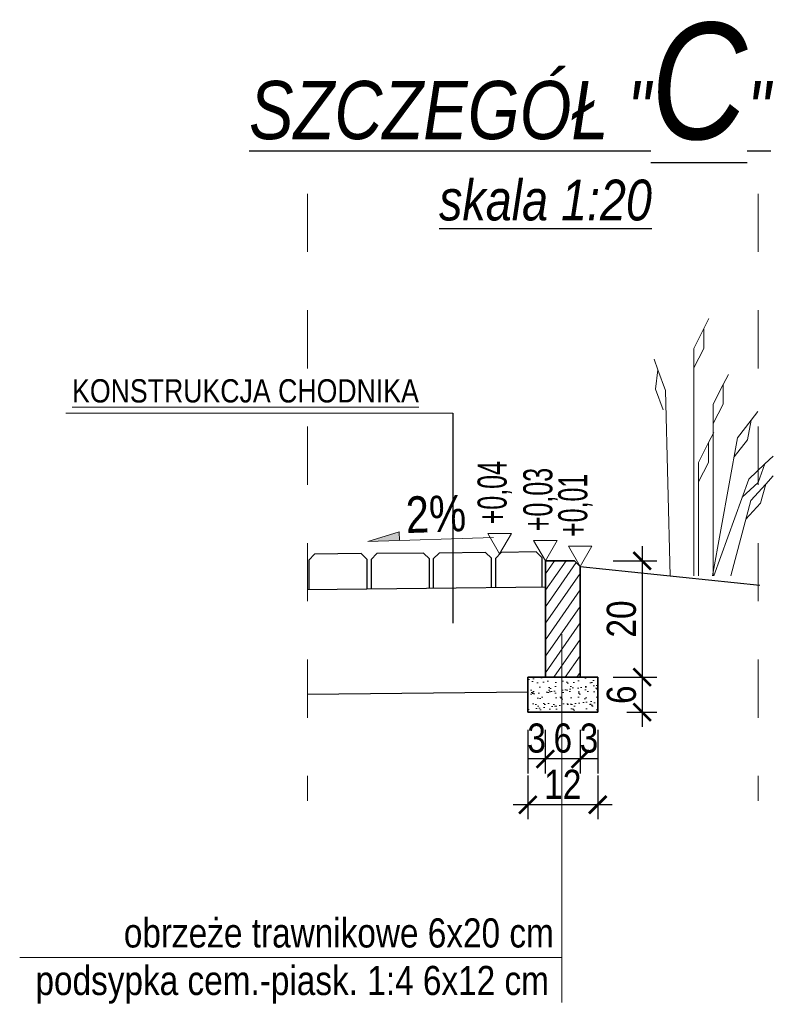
# Model space of a CAD drawing. Header units: metres. Extents: x 45702 to 45878, y -49323 to -49219.
# Tile 26 of 35: x 45796.72 to 45798.01, y -49278.52 to -49276.83. Entities that reach past the tile are written whole.
import ezdxf

# ---------------------------------------------------------------- set-up
doc = ezdxf.new("R2010")
doc.units = ezdxf.units.M
doc.linetypes.add('ACAD_ISO03W100', pattern=[30, 12, -18])
for name, color, linetype, lineweight in [('00_zielen', 82, 'Continuous', 15), ('DP_OpisKonstrukcji', 7, 'Continuous', 18), ('DP_OpisSpadki', 7, 'Continuous', 18), ('elementy betonowe', 7, 'Continuous', 35), ('HATCH', 8, 'Continuous', 9)]:
    doc.layers.add(name, color=color, linetype=linetype, lineweight=lineweight)
doc.layers.add('OPISY', color=7, linetype='Continuous')
doc.layers.add('wymiarowanie', color=7, linetype='Continuous')
doc.styles.add('arial_ce', font='arial.ttf')
doc.styles.add('znakn', font='ARIALN.TTF')
doc.dimstyles.new('S20_T2.50_[cm]', dxfattribs={"dimtxt": 0.05, "dimasz": 0.03, "dimexe": 0.025, "dimexo": 0.05, "dimgap": 0.01, "dimtad": 1, "dimdec": 0, "dimlfac": 100, "dimrnd": 0.01, "dimzin": 0, "dimdsep": 46, "dimtxsty": 'znakn', "dimblk": 'ARCHTICK', "dimcen": -0.03, "dimdle": 0.025, "dimclrd": 256, "dimclre": 256, "dimclrt": 7, "dimadec": 0, "dimazin": 0, "dimtfac": 1, "dimtdec": 0, "dimtix": 1, "dimtmove": 2, "dimatfit": 3, "dimfxl": 0.05, "dimfxlon": 1, "dimtolj": 1, "dimtzin": 0, "dimarcsym": 0})

# ---------------------------------------------------------------- blocks, each defined once
blk = doc.blocks.new('_ArchTick')
at = {"color": 0, "linetype": 'ByBlock', "const_width": 0.15}
blk.add_lwpolyline([(-0.5, -0.5), (0.5, 0.5)], dxfattribs=at)
blk = doc.blocks.new('*D840')
at = {"lineweight": -2, "transparency": 16777216}
for p, q in [((45797.7893, -49277.7322), (45797.7893, -49277.9822)), ((45797.7393, -49277.7572), (45797.8143, -49277.7572)), ((45797.7393, -49277.9572), (45797.8143, -49277.9572))]:
    blk.add_line(p, q, dxfattribs=at)
at = {"layer": 'Defpoints', "color": 0, "transparency": 16777216}
for p in [(45797.6229, -49277.7572), (45797.6229, -49277.9572), (45797.7893, -49277.9572)]:
    blk.add_point(p, dxfattribs=at)
at = {"lineweight": -2, "transparency": 16777216, "xscale": 0.03, "yscale": 0.03, "zscale": 0.03}
for p, rotation in [((45797.7893, -49277.7572), 90), ((45797.7893, -49277.9572), 270)]:
    blk.add_blockref('_ArchTick', p, dxfattribs=dict(at, rotation=rotation))
at = {"color": 7, "transparency": 16777216, "insert": (45797.7538, -49277.8572), "char_height": 0.05, "attachment_point": 5, "rotation": 90, "style": 'znakn'}
blk.add_mtext('\\A1;20', dxfattribs=at)
blk = doc.blocks.new('*D841')
at = {"lineweight": -2, "transparency": 16777216}
for p, q in [((45797.7893, -49277.9322), (45797.7893, -49278.0422)), ((45797.7393, -49277.9572), (45797.8143, -49277.9572)), ((45797.7629, -49278.0172), (45797.8143, -49278.0172))]:
    blk.add_line(p, q, dxfattribs=at)
at = {"layer": 'Defpoints', "color": 0, "transparency": 16777216}
for p in [(45797.6229, -49277.9572), (45797.7129, -49278.0172), (45797.7893, -49278.0172)]:
    blk.add_point(p, dxfattribs=at)
at = {"lineweight": -2, "transparency": 16777216, "xscale": 0.03, "yscale": 0.03, "zscale": 0.03}
for p, rotation in [((45797.7893, -49277.9572), 90), ((45797.7893, -49278.0172), 270)]:
    blk.add_blockref('_ArchTick', p, dxfattribs=dict(at, rotation=rotation))
at = {"color": 7, "transparency": 16777216, "insert": (45797.7538, -49277.9872), "char_height": 0.05, "attachment_point": 5, "rotation": 90, "style": 'znakn'}
blk.add_mtext('\\A1;6', dxfattribs=at)
blk = doc.blocks.new('*D842')
at = {"lineweight": -2, "transparency": 16777216}
for p, q in [((45797.6829, -49278.0475), (45797.6829, -49278.1225)), ((45797.7129, -49278.0475), (45797.7129, -49278.1225)), ((45797.7129, -49278.0975), (45797.6829, -49278.0975))]:
    blk.add_line(p, q, dxfattribs=at)
at = {"layer": 'Defpoints', "color": 0, "transparency": 16777216}
for p in [(45797.6829, -49277.9572), (45797.7129, -49277.9572), (45797.6829, -49278.0975)]:
    blk.add_point(p, dxfattribs=at)
at = {"color": 7, "transparency": 16777216, "insert": (45797.6979, -49278.062), "char_height": 0.05, "attachment_point": 5, "style": 'znakn'}
blk.add_mtext('\\A1;3', dxfattribs=at)
blk = doc.blocks.new('*D843')
at = {"lineweight": -2, "transparency": 16777216}
for p, q in [((45797.6229, -49278.0475), (45797.6229, -49278.1225)), ((45797.6829, -49278.0475), (45797.6829, -49278.1225)), ((45797.7079, -49278.0975), (45797.5979, -49278.0975))]:
    blk.add_line(p, q, dxfattribs=at)
at = {"layer": 'Defpoints', "color": 0, "transparency": 16777216}
for p in [(45797.6229, -49277.9572), (45797.6829, -49277.9572), (45797.6229, -49278.0975)]:
    blk.add_point(p, dxfattribs=at)
at = {"lineweight": -2, "transparency": 16777216, "xscale": 0.03, "yscale": 0.03, "zscale": 0.03, "rotation": 180}
blk.add_blockref('_ArchTick', (45797.6229, -49278.0975), dxfattribs=at)
at = {"lineweight": -2, "transparency": 16777216, "xscale": 0.03, "yscale": 0.03, "zscale": 0.03}
blk.add_blockref('_ArchTick', (45797.6829, -49278.0975), dxfattribs=at)
at = {"color": 7, "transparency": 16777216, "insert": (45797.6529, -49278.062), "char_height": 0.05, "attachment_point": 5, "style": 'znakn'}
blk.add_mtext('\\A1;6', dxfattribs=at)
blk = doc.blocks.new('*D844')
at = {"lineweight": -2, "transparency": 16777216}
for p, q in [((45797.5929, -49278.0475), (45797.5929, -49278.1225)), ((45797.6229, -49278.0475), (45797.6229, -49278.1225)), ((45797.6229, -49278.0975), (45797.5929, -49278.0975))]:
    blk.add_line(p, q, dxfattribs=at)
at = {"layer": 'Defpoints', "color": 0, "transparency": 16777216}
for p in [(45797.5929, -49277.9572), (45797.6229, -49277.9572), (45797.5929, -49278.0975)]:
    blk.add_point(p, dxfattribs=at)
at = {"color": 7, "transparency": 16777216, "insert": (45797.6079, -49278.062), "char_height": 0.05, "attachment_point": 5, "style": 'znakn'}
blk.add_mtext('\\A1;3', dxfattribs=at)
blk = doc.blocks.new('*D845')
at = {"lineweight": -2, "transparency": 16777216}
for p, q in [((45797.5929, -49278.1262), (45797.5929, -49278.2012)), ((45797.7129, -49278.1262), (45797.7129, -49278.2012)), ((45797.7379, -49278.1762), (45797.5679, -49278.1762))]:
    blk.add_line(p, q, dxfattribs=at)
at = {"layer": 'Defpoints', "color": 0, "transparency": 16777216}
for p in [(45797.5929, -49278.0172), (45797.7129, -49278.0172), (45797.5929, -49278.1762)]:
    blk.add_point(p, dxfattribs=at)
at = {"lineweight": -2, "transparency": 16777216, "xscale": 0.03, "yscale": 0.03, "zscale": 0.03, "rotation": 180}
blk.add_blockref('_ArchTick', (45797.5929, -49278.1762), dxfattribs=at)
at = {"lineweight": -2, "transparency": 16777216, "xscale": 0.03, "yscale": 0.03, "zscale": 0.03}
blk.add_blockref('_ArchTick', (45797.7129, -49278.1762), dxfattribs=at)
at = {"color": 7, "transparency": 16777216, "insert": (45797.6529, -49278.1411), "char_height": 0.05, "attachment_point": 5, "style": 'znakn'}
blk.add_mtext('\\A1;12', dxfattribs=at)
blk = doc.blocks.new('spadek')
blk.add_hatch(color=256).paths.add_polyline_path([(64.61, 3.75), (64.39, -2.12), (86.32, -2.84)])
blk.add_lwpolyline([(0, 0), (86.32, -2.84), (64.61, 3.75), (64.39, -2.12)])

msp = doc.modelspace()

# ---------------------------------------------------------------- hatches: boundary and pattern name
at = {"layer": 'HATCH'}
h = msp.add_hatch(dxfattribs=at)
h.set_pattern_fill('ANSI31', color=256, scale=0.13, angle=10, style=0)
h.set_pattern_definition([(55, (45757.900969, -49291.756891), (-0.013311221, 0.009320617), [])])
h.paths.add_polyline_path([(45797.622916, -49277.7671941), (45797.622916, -49277.7571941), (45797.672916, -49277.7571941), (45797.682916, -49277.7671941), (45797.682916, -49277.9571941), (45797.622916, -49277.9571941)])
h = msp.add_hatch(dxfattribs=at)
h.set_pattern_fill('AR-SAND', color=256, scale=0.01, style=0)
h.set_pattern_definition([(37.5, (45757.900969, -49291.756891), (-0.0006299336, 0.0192682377), [0, -0.0152, 0, -0.017, 0, -0.01625]), (7.5, (45757.90097, -49291.756891), (0.017697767, 0.02822146), [0, -0.0082, 0, -0.0137, 0, -0.00525]), (327.5, (45757.888669, -49291.756891), (0.0311414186, 5.65905e-05), [0, -0.005, 0, -0.018, 0, -0.0235]), (317.5, (45757.88867, -49291.756891), (0.030061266, 0.008776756), [0, -0.0025, 0, -0.0118, 0, -0.0135])])
h.paths.add_polyline_path([(45797.712916, -49277.9571941), (45797.712916, -49278.0171941), (45797.592916, -49278.0171941), (45797.592916, -49277.9571941), (45797.652916, -49277.9571941)])

# ---------------------------------------------------------------- linework, layer by layer
for p, q in [((45797.4641141, -49277.503805), (45797.4641141, -49277.864348)), ((45797.622916, -49277.8028068), (45797.214178, -49277.8068941)), ((45797.592916, -49277.9831068), (45797.214178, -49277.9868941))]:
    msp.add_line(p, q)
at = {"color": 3}
msp.add_line((45797.682916, -49277.7671941), (45797.9911815, -49277.7990801), dxfattribs=at)
at = {"color": 251, "linetype": 'ACAD_ISO03W100', "lineweight": 15, "ltscale": 0.005, "flags": 128}
for points in [[(45797.214178, -49277.1267888), (45797.214178, -49278.1694062)], [(45797.9883305, -49277.1267888), (45797.9883305, -49278.1694062)]]:
    msp.add_lwpolyline(points, dxfattribs=at)
at = {"linetype": 'Continuous', "ltscale": 1.2, "flags": 128}
for points in [[(45797.3169766, -49277.8047816), (45797.3169766, -49277.7549637), (45797.3067467, -49277.7449001), (45797.226733, -49277.7459002), (45797.2169613, -49277.7561217), (45797.2169613, -49277.8057826)], [(45797.4237561, -49277.8037806), (45797.4237561, -49277.7539626), (45797.4135262, -49277.7438991), (45797.3335125, -49277.7448991), (45797.3237408, -49277.7551206), (45797.3237408, -49277.8047816)], [(45797.5305356, -49277.8027796), (45797.5305356, -49277.7529616), (45797.5203057, -49277.7428981), (45797.440292, -49277.7438981), (45797.4305203, -49277.7541196), (45797.4305203, -49277.8037806)], [(45797.6173151, -49277.8017785), (45797.6173151, -49277.7519606), (45797.6070852, -49277.741897), (45797.5470715, -49277.7428971), (45797.5372998, -49277.7531186), (45797.5372998, -49277.8027796)]]:
    msp.add_lwpolyline(points, dxfattribs=at)
at = {"layer": '00_zielen', "flags": 128}
for points in [[(45797.8777064, -49277.7829993), (45797.8777064, -49277.392497), (45797.8950092, -49277.358561), (45797.903794, -49277.3413311), (45797.8950092, -49277.358561), (45797.8950092, -49277.392497), (45797.8777064, -49277.4257414)], [(45797.8370487, -49277.7831371), (45797.8294823, -49277.4647991), (45797.8163607, -49277.429038), (45797.8096985, -49277.4108815), (45797.8163607, -49277.429038), (45797.8123037, -49277.4627307), (45797.8255081, -49277.497805)], [(45797.9112505, -49277.7828856), (45797.9112505, -49277.4884604), (45797.9285533, -49277.4545244), (45797.9373382, -49277.4372945), (45797.9285533, -49277.4545244), (45797.9285533, -49277.4884604), (45797.9112505, -49277.5217047)], [(45797.9100843, -49277.7828896), (45797.9530721, -49277.5462623), (45797.9761621, -49277.5159655), (45797.9878852, -49277.5005834), (45797.9761621, -49277.5159655), (45797.9700962, -49277.5493551), (45797.94713, -49277.5789713)], [(45797.8859651, -49277.7829713), (45797.8859651, -49277.5882333), (45797.9032678, -49277.5542973), (45797.9120527, -49277.5370674), (45797.9032678, -49277.5542973), (45797.9032678, -49277.5882333), (45797.8859651, -49277.6214777)], [(45797.9122885, -49277.7828821), (45797.9723505, -49277.6168806), (45798.0001671, -49277.590856), (45798.01429, -49277.5776429), (45798.0001671, -49277.590856), (45797.988621, -49277.6227675), (45797.9610398, -49277.6481416)], [(45797.9412481, -49277.782784), (45797.9759695, -49277.6538051), (45798.001499, -49277.6255335), (45798.0144608, -49277.6111795), (45798.001499, -49277.6255335), (45797.9926774, -49277.6583029), (45797.9673277, -49277.6859066)]]:
    msp.add_lwpolyline(points, dxfattribs=at)
at = {"layer": 'DP_OpisKonstrukcji', "flags": 128}
for points in [[(45797.4641141, -49277.503805), (45796.7996021, -49277.503805)], [(45797.6511693, -49277.8834978), (45797.6511693, -49278.5158616)], [(45797.6511693, -49278.4383732), (45796.7201146, -49278.4383732)]]:
    msp.add_lwpolyline(points, dxfattribs=at)
at = {"layer": 'elementy betonowe', "color": 0, "linetype": 'Continuous', "ltscale": 1.2, "flags": 128}
for points in [[(45797.622916, -49277.9571941), (45797.682916, -49277.9571941), (45797.682916, -49277.7671941), (45797.672916, -49277.7571941), (45797.622916, -49277.7571941), (45797.622916, -49277.7671941)], [(45797.592916, -49277.9571941), (45797.652916, -49277.9571941), (45797.712916, -49277.9571941), (45797.712916, -49278.0171941), (45797.592916, -49278.0171941)]]:
    msp.add_lwpolyline(points, close=True, dxfattribs=at)
at = {"layer": 'OPISY', "color": 0, "lineweight": 0}
for points in [[(45797.5443893, -49277.7454505), (45797.564522, -49277.7105796), (45797.5242566, -49277.7105796)], [(45797.6229222, -49277.7571941), (45797.6430549, -49277.7223232), (45797.6027894, -49277.7223232)], [(45797.6829222, -49277.7671941), (45797.7030549, -49277.7323232), (45797.6627894, -49277.7323232)]]:
    msp.add_lwpolyline(points, close=True, dxfattribs=at)

# ---------------------------------------------------------------- block references
at = {"layer": 'DP_OpisSpadki', "xscale": -0.002499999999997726, "yscale": 0.002499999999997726, "zscale": 0.002499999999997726}
msp.add_blockref('spadek', (45797.5336102, -49277.7169588), dxfattribs=at)

# ---------------------------------------------------------------- texts
at = {"layer": 'DP_OpisKonstrukcji', "color": 7, "style": 'znakn'}
for s, p in [('obrzeże trawnikowe 6x20 cm', (45796.8989826, -49278.4213137)), ('podsypka cem.-piask. 1:4 6x12 cm', (45796.7471817, -49278.502943))]:
    msp.add_text(s, height=0.05, dxfattribs=at).set_placement(p)
at = {"layer": 'DP_OpisKonstrukcji', "color": 7, "insert": (45797.4057023, -49277.4453635), "char_height": 0.04, "width": 7.177815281, "attachment_point": 3, "style": 'znakn'}
msp.add_mtext('{\\LKONSTRUKCJA CHODNIKA}', dxfattribs=at)
at = {"layer": 'DP_OpisSpadki', "color": 7, "style": 'znakn'}
msp.add_text('2%%%', height=0.0625, rotation=1.8998116, dxfattribs=at).set_placement((45797.3843463, -49277.709652))
at = {"layer": 'OPISY', "color": 0, "char_height": 0.05, "width": 6.1438948, "attachment_point": 8, "rotation": 90, "style": 'znakn'}
for s, insert in [('{\\W0.75;+0,04}', (45797.5657722, -49277.6402628)), ('{\\W0.75;+0,03}', (45797.6443051, -49277.6520065)), ('{\\W0.75;+0,01}', (45797.7043051, -49277.6620065))]:
    msp.add_mtext(s, dxfattribs=dict(at, insert=insert))
at = {"layer": 'wymiarowanie', "color": 0, "attachment_point": 3, "style": 'arial_ce'}
for s, insert, char_height, width in [('{\\fArial Narrow|b0|i1|c238|p34;\\LSZCZEGÓŁ "\\H2x;C\\H0.5x;"}', (45798.0099652, -49276.833155), 0.1, 1.337132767), ('{\\fArial Narrow|b0|i1|c238|p34;\\Lskala 1:20}', (45797.8059516, -49277.1027115), 0.07, 0.713745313)]:
    msp.add_mtext(s, dxfattribs=dict(at, insert=insert, char_height=char_height, width=width))

# ---------------------------------------------------------------- dimensions: what is measured, and where the dimension line sits
at = {"color": 0}
for base, p1, p2, angle, picture, middle in [((45797.7893485, -49277.9571941), (45797.622916, -49277.7571941), (45797.622916, -49277.9571941), 90, '*D840', (45797.7538199, -49277.8571941)), ((45797.7893485, -49278.0171941), (45797.622916, -49277.9571941), (45797.712916, -49278.0171941), 90, '*D841', (45797.7538199, -49277.9871941)), ((45797.592916, -49278.0974842), (45797.622916, -49277.9571941), (45797.592916, -49277.9571941), 180, '*D844', (45797.607916, -49278.0619555)), ((45797.622916, -49278.0974842), (45797.682916, -49277.9571941), (45797.622916, -49277.9571941), 180, '*D843', (45797.652916, -49278.0619555)), ((45797.682916, -49278.0974842), (45797.712916, -49277.9571941), (45797.682916, -49277.9571941), 180, '*D842', (45797.697916, -49278.0619555)), ((45797.592916, -49278.1762304), (45797.712916, -49278.0171941), (45797.592916, -49278.0171941), 180, '*D845', (45797.652916, -49278.141128))]:
    dim = msp.add_linear_dim(base=base, p1=p1, p2=p2, angle=angle, dimstyle='S20_T2.50_[cm]', override={"dimtmove": 1}, dxfattribs=at)
    dim.commit()
    dim.dimension.update_dxf_attribs({"geometry": picture, "text_midpoint": middle})

doc.saveas('drawing.dxf')
